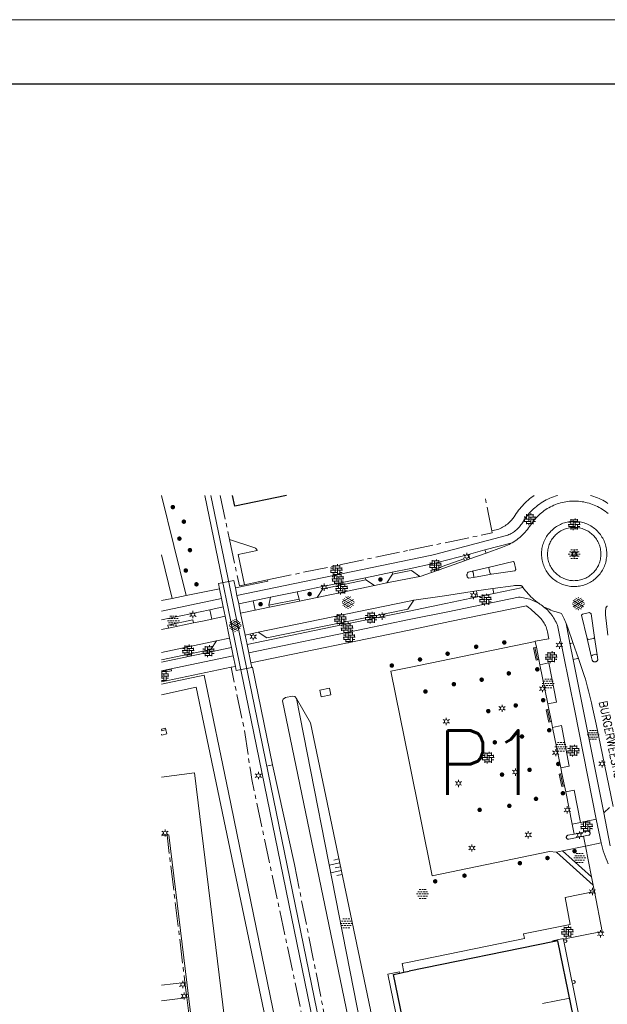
# Model space of a CAD drawing. Header units: metres. Extents: x 118578 to 118717, y 483740 to 483824.
# Tile 15 of 17: x 118656 to 118675, y 483794 to 483824. Entities that reach past the tile are written whole.
import ezdxf
from ezdxf.enums import TextEntityAlignment as Align

# ---------------------------------------------------------------- set-up
doc = ezdxf.new("R2010")
doc.units = ezdxf.units.M
doc.header["$MEASUREMENT"] = 0
doc.linetypes.add('DGN Style 3', pattern=[1.453955, 1.038539, -0.415416])
doc.linetypes.add('hek', pattern=[1.14, 0.75, -0.13, 0.13, -0.13])
for name, color, linetype, lineweight in [('Barrier', 7, 'Continuous', 0), ('Kader', 7, 'Continuous', 0), ('Klemmfix', 7, 'Continuous', 0), ('Level 16', 7, 'Continuous', 0), ('Level 17', 7, 'Continuous', 0), ('Level 19', 7, 'Continuous', 0), ('Level 2', 7, 'Continuous', 0), ('Level 22', 7, 'Continuous', 0), ('Level 23', 7, 'Continuous', 0), ('Level 24', 7, 'Continuous', 0), ('Level 25', 7, 'Continuous', 0), ('Level 31', 7, 'Continuous', 0), ('Level 33', 7, 'Continuous', 0), ('Level 39', 7, 'Continuous', 0), ('Level 40', 7, 'Continuous', 0), ('Level 5', 7, 'Continuous', 0), ('Level 50', 7, 'Continuous', 0), ('Level 63', 7, 'Continuous', 0), ('Level 8', 7, 'Continuous', 0), ('Oml_ voetganger', 7, 'Continuous', 0), ('Omleiding OV', 7, 'Continuous', 0)]:
    doc.layers.add(name, color=color, linetype=linetype, lineweight=lineweight)
doc.styles.add('Style-STANDARD', font='STANDARD.shx')

# ---------------------------------------------------------------- blocks, each defined once
blk = doc.blocks.new('A2')
at = {"layer": 'Kader', "color": 7, "linetype": 'Continuous', "lineweight": 0, "flags": 128}
blk.add_lwpolyline([(-0.297, -0.21), (0.297, -0.21), (0.297, 0.21), (-0.297, 0.21), (-0.297, -0.21)], close=True, dxfattribs=at)
at = {"layer": 'Kader', "color": 7, "linetype": 'Continuous', "lineweight": 30, "flags": 128}
blk.add_lwpolyline([(-0.287, -0.2), (0.287, -0.2), (0.287, 0.2), (-0.287, 0.2), (-0.287, -0.2)], close=True, dxfattribs=at)
blk = doc.blocks.new('OVERH_1')
at = {"layer": 'Barrier', "color": 7, "linetype": 'Continuous', "lineweight": 0}
for p, q in [((-1.5, 0), (0, 0)), ((-1.4, 0.54), (-0.81, 0.54)), ((-1.35, 0.54), (-1.35, 0.65)), ((-1.35, -0.65), (-1.35, 0)), ((-0.81, 0), (-0.81, 1.26)), ((-0.81, 1.08), (0.82, 1.08)), ((-0.27, -0.54), (-0.27, 1.08)), ((-0.27, 0.54), (1.35, 0.54)), ((0.27, 1.08), (0.27, 1.47)), ((0.27, -1.08), (0.27, 0.54)), ((0.27, 0), (1.5, 0)), ((0.82, 0.54), (0.82, 1.26)), ((0.82, -1.26), (0.82, 0)), ((1.35, 0), (1.35, 0.65)), ((-1.35, -0.54), (0.27, -0.54)), ((-0.81, -1.26), (-0.81, -0.54)), ((-0.81, -1.08), (0.82, -1.08)), ((-0.26, -1.48), (-0.26, -1.08)), ((0.82, -0.54), (1.4, -0.54)), ((1.35, -0.65), (1.35, -0.54))]:
    blk.add_line(p, q, dxfattribs=at)
blk = doc.blocks.new('ONVERH_1')
at = {"layer": 'Barrier', "color": 7, "linetype": 'Continuous', "lineweight": 0}
for p, q in [((-1.18, 0.54), (-0.75, 0.54)), ((-0.86, 1.08), (-0.42, 1.08)), ((-0.54, 0.54), (-0.1, 0.54)), ((-0.21, 1.08), (0.22, 1.08)), ((0.12, 0.54), (0.55, 0.54)), ((0.44, 1.08), (0.87, 1.08)), ((0.77, 0.54), (1.2, 0.54)), ((-1.5, -0.01), (-1.07, -0.01)), ((-1.18, -0.54), (-0.75, -0.54)), ((-1.18, -0.54), (-0.75, -0.54)), ((-0.86, -0.01), (-0.42, -0.01)), ((-0.86, -1.09), (-0.42, -1.09)), ((-0.54, -0.54), (-0.1, -0.54)), ((-0.21, -0.01), (0.22, -0.01)), ((-0.21, -1.09), (0.22, -1.09)), ((0.12, -0.54), (0.55, -0.54)), ((0.44, -0.01), (0.87, -0.01)), ((0.44, -1.09), (0.87, -1.09)), ((0.77, -0.54), (1.2, -0.54)), ((1.09, -0.01), (1.5, -0.01))]:
    blk.add_line(p, q, dxfattribs=at)
blk = doc.blocks.new('GVERH_1')
at = {"layer": 'Barrier', "color": 7, "linetype": 'Continuous', "lineweight": 0}
for p, q in [((-1.5, 0.1), (0.66, 1.35)), ((-1.3, 0.75), (1.3, -0.75)), ((-1.3, -0.75), (0, 0)), ((-0.66, 1.35), (1.5, 0.1)), ((0, 0), (1.3, 0.75)), ((-1.5, -0.1), (0.66, -1.34)), ((-0.66, -1.34), (1.5, -0.1))]:
    blk.add_line(p, q, dxfattribs=at)
for centre in [(-0.84, 0.97), (-0.84, 0), (0, 1.45), (0, 0.48), (0.83, 0), (0.84, 0.97), (-0.84, -0.97), (0, -0.48), (0, -1.49), (0.83, -0.97)]:
    blk.add_circle(centre, 0.035, dxfattribs=at)
blk = doc.blocks.new('LANTPL_1')
at = {"layer": 'Level 50', "color": 7, "linetype": 'Continuous', "lineweight": 13}
for p, q in [((-0.38, 0.22), (-0.78, 0.45)), ((0, 0.45), (0, 0.9)), ((0.78, 0.45), (0.39, 0.22)), ((-0.38, -0.22), (-0.78, -0.46)), ((0, -0.9), (0, -0.46)), ((0.78, -0.46), (0.39, -0.22))]:
    blk.add_line(p, q, dxfattribs=at)
blk.add_circle((0, 0), 0.45, dxfattribs=at)
blk = doc.blocks.new('BOOM_1')
at = {"layer": 'Oml_ voetganger', "linetype": 'Continuous', "lineweight": 0}
h = blk.add_hatch(color=7, dxfattribs=at)
edge = h.paths.add_edge_path()
edge.add_arc((0, 0), 0.56, 0, 360)
blk = doc.blocks.new('BOOM')
at = {"layer": 'Oml_ voetganger', "linetype": 'Continuous', "lineweight": 0}
h = blk.add_hatch(color=7, dxfattribs=at)
edge = h.paths.add_edge_path()
edge.add_arc((0, 0), 0.56, 0, 360)
blk = doc.blocks.new('TALUD_12')
at = {"layer": 'Klemmfix', "color": 7, "linetype": 'Continuous', "lineweight": 0}
for p, q in [((-0.357, 0.001), (-0.356, -1.424)), ((0, 0), (0.001, -0.712)), ((-0.714, -0.002), (-0.713, -0.71)), ((0.354, 0), (0.355, -1.425)), ((0.711, -0.001), (0.711, -0.714))]:
    blk.add_line(p, q, dxfattribs=at)

msp = doc.modelspace()

# ---------------------------------------------------------------- linework, layer by layer
at = {"layer": 'Barrier', "color": 7, "linetype": 'Continuous', "lineweight": 0}
for p, q in [((118660.801, 483804.146), (118660.944, 483804.146)), ((118660.809, 483803.943), (118660.809, 483804.146)), ((118660.877, 483804.146), (118660.877, 483804.195)), ((118660.944, 483804.079), (118660.944, 483804.169)), ((118660.801, 483804.011), (118660.843, 483804.011)), ((118660.801, 483803.943), (118660.877, 483803.943)), ((118660.801, 483803.876), (118660.944, 483803.876)), ((118660.809, 483804.079), (118661.012, 483804.079)), ((118660.809, 483803.826), (118660.809, 483803.876)), ((118660.877, 483803.876), (118660.877, 483804.079)), ((118660.877, 483804.011), (118661.03, 483804.011)), ((118660.944, 483803.853), (118660.944, 483804.011)), ((118660.944, 483803.943), (118661.018, 483803.943)), ((118661.012, 483804.011), (118661.012, 483804.092)), ((118661.012, 483803.93), (118661.012, 483803.943))]:
    msp.add_line(p, q, dxfattribs=at)
at = {"layer": 'Kader', "color": 7, "linetype": 'Continuous', "lineweight": 30}
for p, q in [((118672.924, 483795.778), (118668.469, 483794.866)), ((118668.186, 483794.808), (118668.306, 483794.832)), ((118668.306, 483794.832), (118668.469, 483794.866))]:
    msp.add_line(p, q, dxfattribs=at)
at = {"layer": 'Kader', "color": 7, "linetype": 'Continuous', "lineweight": 30, "flags": 128}
for points in [[(118664.674, 483809.609), (118663.075, 483809.276), (118663.004, 483809.609)], [(118678.006, 483792.683), (118678.258, 483791.453), (118675.122, 483790.808), (118674.865, 483792.08), (118673.882, 483791.879), (118673.079, 483795.81), (118672.924, 483795.778)], [(118668.469, 483792.413), (118667.988, 483794.767), (118668.186, 483794.808)]]:
    msp.add_lwpolyline(points, dxfattribs=at)
at = {"layer": 'Level 16', "color": 7, "linetype": 'Continuous', "lineweight": 0, "flags": 128}
for points in [[(118660.801, 483803.428), (118661.879, 483803.668), (118666.165, 483783.117), (118667.808, 483774.787)], [(118668.469, 483784.281), (118668.093, 483786.241), (118667.957, 483786.834), (118667.898, 483787.092), (118664.549, 483803.245), (118664.571, 483803.297), (118664.639, 483803.341), (118664.864, 483803.383), (118664.931, 483803.375), (118664.982, 483803.319)], [(118664.982, 483803.319), (118667.852, 483788.686), (118667.864, 483788.666)], [(118664.056, 483774.429), (118665.053, 483774.539), (118661.827, 483801.013), (118660.801, 483800.872)]]:
    msp.add_lwpolyline(points, dxfattribs=at)
at = {"layer": 'Level 17', "color": 7, "linetype": 'Continuous', "lineweight": 0}
for p, q in [((118671.66, 483808.141), (118670.819, 483807.916)), ((118670.819, 483807.916), (118670.305, 483807.779)), ((118670.355, 483807.64), (118670.305, 483807.779)), ((118670.854, 483807.819), (118670.355, 483807.64)), ((118670.854, 483807.819), (118670.819, 483807.916)), ((118663.14, 483806.509), (118668.469, 483807.606)), ((118670.355, 483807.64), (118670.185, 483807.578)), ((118667.947, 483807.229), (118667.115, 483807.058)), ((118667.78, 483806.893), (118667.96, 483807.162)), ((118668.469, 483807.336), (118667.947, 483807.229)), ((118667.96, 483807.162), (118667.947, 483807.229)), ((118667.96, 483807.162), (118668.469, 483807.265)), ((118670.959, 483807.385), (118670.426, 483807.257)), ((118670.461, 483807.065), (118671.023, 483807.163)), ((118667.115, 483807.058), (118665.787, 483806.785)), ((118667.129, 483806.991), (118665.801, 483806.716)), ((118667.115, 483807.058), (118667.129, 483806.991)), ((118667.397, 483806.814), (118667.78, 483806.893)), ((118667.78, 483806.893), (118668.469, 483807.031)), ((118668.469, 483807.031), (118668.807, 483807.099)), ((118662.598, 483806.717), (118661.566, 483806.506)), ((118662.661, 483806.409), (118662.598, 483806.717)), ((118663.14, 483806.509), (118663.092, 483806.741)), ((118665.002, 483806.623), (118664.175, 483806.452)), ((118665.787, 483806.785), (118665.002, 483806.623)), ((118665.002, 483806.623), (118665.064, 483806.394)), ((118665.627, 483806.448), (118667.397, 483806.814)), ((118665.801, 483806.716), (118665.627, 483806.448)), ((118665.801, 483806.716), (118665.787, 483806.785)), ((118671.064, 483806.718), (118670.553, 483806.647)), ((118670.553, 483806.647), (118670.591, 483806.462)), ((118671.095, 483806.566), (118670.591, 483806.462)), ((118671.064, 483806.718), (118671.095, 483806.566)), ((118671.994, 483806.751), (118671.095, 483806.566)), ((118661.566, 483806.506), (118661.13, 483806.417)), ((118662.714, 483806.15), (118662.661, 483806.409)), ((118663.193, 483806.25), (118663.14, 483806.509)), ((118663.645, 483806.343), (118663.193, 483806.25)), ((118663.253, 483805.959), (118663.193, 483806.25)), ((118664.175, 483806.452), (118663.645, 483806.343)), ((118663.645, 483806.343), (118663.705, 483806.052)), ((118668.469, 483806.328), (118663.8, 483805.366)), ((118664.13, 483806.202), (118664.175, 483806.452)), ((118665.064, 483806.394), (118664.13, 483806.202)), ((118664.142, 483806.142), (118665.076, 483806.334)), ((118665.076, 483806.334), (118665.064, 483806.394)), ((118665.076, 483806.334), (118665.627, 483806.448)), ((118668.469, 483806.143), (118668.615, 483806.358)), ((118668.615, 483806.358), (118668.469, 483806.328)), ((118660.801, 483805.752), (118662.298, 483806.063)), ((118662.298, 483806.063), (118662.714, 483806.15)), ((118662.359, 483805.774), (118662.298, 483806.063)), ((118662.714, 483806.15), (118662.773, 483805.861)), ((118663.253, 483805.959), (118663.705, 483806.052)), ((118663.391, 483805.281), (118663.253, 483805.959)), ((118663.705, 483806.052), (118664.142, 483806.142)), ((118664.13, 483806.202), (118664.142, 483806.142)), ((118661.792, 483805.655), (118661.023, 483805.495)), ((118662.773, 483805.861), (118662.359, 483805.774)), ((118662.912, 483805.181), (118662.773, 483805.861)), ((118673.335, 483805.637), (118673.452, 483805.031)), ((118663.8, 483805.366), (118663.391, 483805.281)), ((118668.469, 483805.435), (118663.567, 483804.424)), ((118660.801, 483804.744), (118662.502, 483805.1)), ((118662.502, 483805.1), (118662.912, 483805.181)), ((118662.972, 483804.891), (118662.912, 483805.181)), ((118663.451, 483804.99), (118663.391, 483805.281)), ((118672.374, 483805.084), (118672.41, 483804.906)), ((118673.452, 483805.031), (118673.549, 483804.524)), ((118673.719, 483804.553), (118673.542, 483805.053)), ((118673.979, 483805.171), (118674.112, 483804.629)), ((118674.292, 483804.669), (118674.215, 483805.2)), ((118663.025, 483804.632), (118662.972, 483804.891)), ((118663.504, 483804.731), (118663.451, 483804.99)), ((118663.567, 483804.424), (118663.504, 483804.731)), ((118663.025, 483804.632), (118660.801, 483804.173)), ((118663.091, 483804.308), (118663.025, 483804.632)), ((118663.597, 483804.278), (118663.567, 483804.424)), ((118672.488, 483804.519), (118672.521, 483804.36)), ((118673.549, 483804.524), (118674.495, 483799.773)), ((118662.958, 483804.281), (118660.801, 483803.834)), ((118663.091, 483804.308), (118662.958, 483804.281)), ((118672.521, 483804.36), (118672.767, 483803.144)), ((118672.767, 483803.144), (118672.799, 483802.985)), ((118672.878, 483802.598), (118672.913, 483802.421)), ((118672.913, 483802.421), (118673.169, 483801.162)), ((118664.24, 483801.257), (118664.059, 483801.223)), ((118664.92, 483798.168), (118664.24, 483801.257)), ((118673.169, 483801.162), (118673.203, 483800.991)), ((118673.282, 483800.604), (118673.319, 483800.423)), ((118673.319, 483800.423), (118673.521, 483799.423)), ((118674.495, 483799.773), (118674.676, 483799.941)), ((118673.777, 483799.474), (118674.267, 483799.571)), ((118674.413, 483798.839), (118674.267, 483799.571)), ((118674.699, 483798.749), (118674.495, 483799.773)), ((118673.521, 483799.423), (118673.777, 483799.474)), ((118673.521, 483799.423), (118673.583, 483799.114)), ((118673.928, 483798.742), (118673.868, 483799.044)), ((118674.413, 483798.839), (118673.928, 483798.742))]:
    msp.add_line(p, q, dxfattribs=at)
at = {"layer": 'Level 17', "color": 7, "linetype": 'Continuous', "lineweight": 0, "flags": 128}
for points in [[(118661.566, 483806.506), (118660.801, 483809.601)], [(118668.469, 483807.606), (118669.177, 483807.752), (118669.298, 483807.784), (118671.446, 483808.355), (118671.485, 483808.366), (118671.523, 483808.379), (118671.561, 483808.394), (118671.598, 483808.41), (118671.634, 483808.428), (118671.669, 483808.448), (118671.703, 483808.469), (118671.736, 483808.493), (118671.768, 483808.517), (118671.799, 483808.543), (118671.829, 483808.57), (118671.857, 483808.599), (118671.884, 483808.629), (118671.91, 483808.66), (118671.934, 483808.692), (118671.957, 483808.725), (118671.978, 483808.76), (118672.009, 483808.812), (118672.043, 483808.863), (118672.077, 483808.913), (118672.114, 483808.961), (118672.152, 483809.009), (118672.191, 483809.055), (118672.232, 483809.1), (118672.275, 483809.144), (118672.319, 483809.186), (118672.364, 483809.226), (118672.411, 483809.265), (118672.459, 483809.303), (118672.507, 483809.339), (118672.558, 483809.373), (118672.609, 483809.406), (118672.661, 483809.437), (118672.715, 483809.467), (118672.769, 483809.494), (118672.824, 483809.52), (118672.88, 483809.544), (118672.937, 483809.566), (118672.994, 483809.586), (118673.052, 483809.604), (118673.069, 483809.609)], [(118672.343, 483809.609), (118672.299, 483809.578), (118672.25, 483809.54), (118672.201, 483809.502), (118672.154, 483809.461), (118672.108, 483809.42), (118672.063, 483809.377), (118672.02, 483809.333), (118671.978, 483809.288), (118671.937, 483809.241), (118671.897, 483809.194), (118671.859, 483809.145), (118671.822, 483809.095), (118671.787, 483809.044), (118671.753, 483808.992), (118671.721, 483808.939), (118671.639, 483808.842), (118671.61, 483808.809), (118671.579, 483808.778), (118671.546, 483808.748), (118671.512, 483808.72), (118671.477, 483808.693), (118671.441, 483808.668), (118671.404, 483808.644), (118671.366, 483808.622), (118671.327, 483808.601), (118671.287, 483808.583), (118671.246, 483808.566), (118671.204, 483808.551), (118671.162, 483808.538), (118671.119, 483808.527), (118671.076, 483808.517), (118671.033, 483808.51)], [(118674.092, 483809.609), (118674.131, 483809.597), (118674.189, 483809.578), (118674.246, 483809.557), (118674.303, 483809.535), (118674.358, 483809.51), (118674.413, 483809.484), (118674.467, 483809.456), (118674.52, 483809.426), (118674.572, 483809.394), (118674.623, 483809.361)], [(118674.639, 483809.042), (118674.588, 483809.077), (118674.539, 483809.114), (118674.493, 483809.146), (118674.447, 483809.177), (118674.399, 483809.207), (118674.351, 483809.234), (118674.301, 483809.26), (118674.251, 483809.284), (118674.2, 483809.307), (118674.148, 483809.327), (118674.095, 483809.346), (118674.042, 483809.363), (118673.988, 483809.378), (118673.934, 483809.391), (118673.879, 483809.403), (118673.824, 483809.412), (118673.769, 483809.42), (118673.713, 483809.425), (118673.657, 483809.429), (118673.601, 483809.431), (118673.545, 483809.43), (118673.49, 483809.428), (118673.434, 483809.424), (118673.379, 483809.417), (118673.323, 483809.409), (118673.268, 483809.399), (118673.213, 483809.387), (118673.159, 483809.374), (118673.106, 483809.358), (118673.053, 483809.341), (118673, 483809.321), (118672.949, 483809.3), (118672.898, 483809.277), (118672.848, 483809.252), (118672.798, 483809.226), (118672.75, 483809.197), (118672.703, 483809.167), (118672.657, 483809.136), (118672.612, 483809.103), (118672.568, 483809.068), (118672.525, 483809.032), (118672.484, 483808.995), (118672.444, 483808.955), (118672.405, 483808.915), (118672.368, 483808.873), (118672.332, 483808.83), (118672.298, 483808.786), (118672.266, 483808.741), (118672.235, 483808.694), (118672.203, 483808.646), (118672.169, 483808.599), (118672.134, 483808.554), (118672.098, 483808.509), (118672.06, 483808.466), (118672.02, 483808.424), (118671.98, 483808.384), (118671.937, 483808.344), (118671.894, 483808.307), (118671.849, 483808.27), (118671.804, 483808.235), (118671.757, 483808.202), (118671.709, 483808.171), (118671.66, 483808.141)], [(118673.595, 483806.783), (118673.563, 483806.783), (118673.519, 483806.785), (118673.475, 483806.788), (118673.431, 483806.794), (118673.387, 483806.801), (118673.343, 483806.811), (118673.3, 483806.822), (118673.258, 483806.836), (118673.216, 483806.851), (118673.175, 483806.868), (118673.135, 483806.887), (118673.095, 483806.907), (118673.057, 483806.929), (118673.019, 483806.953), (118672.983, 483806.979), (118672.947, 483807.006), (118672.913, 483807.035), (118672.881, 483807.065), (118672.849, 483807.096), (118672.819, 483807.129), (118672.791, 483807.163), (118672.764, 483807.199), (118672.738, 483807.235), (118672.715, 483807.273), (118672.693, 483807.311), (118672.672, 483807.351), (118672.654, 483807.391), (118672.637, 483807.433), (118672.622, 483807.475), (118672.609, 483807.517), (118672.598, 483807.56), (118672.588, 483807.604), (118672.581, 483807.647), (118672.576, 483807.692), (118672.572, 483807.736), (118672.571, 483807.781), (118672.571, 483807.825), (118672.573, 483807.869), (118672.578, 483807.914), (118672.584, 483807.958), (118672.592, 483808.001), (118672.603, 483808.045), (118672.615, 483808.087), (118672.629, 483808.13), (118672.644, 483808.171), (118672.662, 483808.212), (118672.681, 483808.252), (118672.702, 483808.291), (118672.725, 483808.33), (118672.749, 483808.367), (118672.776, 483808.403), (118672.803, 483808.438), (118672.833, 483808.471), (118672.863, 483808.503), (118672.895, 483808.535), (118672.928, 483808.564), (118672.963, 483808.592), (118672.999, 483808.618), (118673.036, 483808.643), (118673.074, 483808.666), (118673.113, 483808.688), (118673.153, 483808.707), (118673.193, 483808.725), (118673.235, 483808.742), (118673.277, 483808.756), (118673.319, 483808.768), (118673.363, 483808.779), (118673.406, 483808.788), (118673.45, 483808.794), (118673.495, 483808.799), (118673.539, 483808.802), (118673.584, 483808.803), (118673.629, 483808.802), (118673.673, 483808.799), (118673.718, 483808.793), (118673.762, 483808.786), (118673.806, 483808.777), (118673.849, 483808.766), (118673.892, 483808.753), (118673.935, 483808.739), (118673.976, 483808.722), (118674.017, 483808.704), (118674.057, 483808.683), (118674.096, 483808.661), (118674.134, 483808.638), (118674.171, 483808.612), (118674.207, 483808.585), (118674.241, 483808.557), (118674.274, 483808.527), (118674.306, 483808.495), (118674.337, 483808.462), (118674.366, 483808.428), (118674.393, 483808.393), (118674.419, 483808.356), (118674.443, 483808.318), (118674.465, 483808.28), (118674.486, 483808.24), (118674.505, 483808.199), (118674.522, 483808.158), (118674.537, 483808.116), (118674.551, 483808.073), (118674.562, 483808.03), (118674.572, 483807.986), (118674.579, 483807.942), (118674.585, 483807.897), (118674.589, 483807.853), (118674.591, 483807.808), (118674.59, 483807.763), (118674.588, 483807.718), (118674.583, 483807.674), (118674.577, 483807.629), (118674.569, 483807.585), (118674.559, 483807.542), (118674.547, 483807.499), (118674.533, 483807.456), (118674.517, 483807.414), (118674.499, 483807.373), (118674.48, 483807.333), (118674.458, 483807.293), (118674.435, 483807.255), (118674.411, 483807.217), (118674.384, 483807.181), (118674.356, 483807.146), (118674.327, 483807.112), (118674.296, 483807.08), (118674.264, 483807.049), (118674.23, 483807.019), (118674.195, 483806.991), (118674.159, 483806.965), (118674.122, 483806.94), (118674.083, 483806.917), (118674.044, 483806.895), (118674.004, 483806.876), (118673.963, 483806.858), (118673.921, 483806.842), (118673.878, 483806.828), (118673.835, 483806.815), (118673.791, 483806.805), (118673.747, 483806.797), (118673.703, 483806.79), (118673.659, 483806.786), (118673.595, 483806.783)], [(118673.572, 483806.965), (118673.532, 483806.967), (118673.491, 483806.97), (118673.451, 483806.975), (118673.411, 483806.983), (118673.372, 483806.992), (118673.333, 483807.004), (118673.294, 483807.017), (118673.257, 483807.032), (118673.22, 483807.049), (118673.184, 483807.067), (118673.149, 483807.088), (118673.115, 483807.11), (118673.082, 483807.134), (118673.05, 483807.159), (118673.02, 483807.186), (118672.991, 483807.215), (118672.963, 483807.244), (118672.937, 483807.275), (118672.912, 483807.308), (118672.889, 483807.341), (118672.868, 483807.376), (118672.849, 483807.411), (118672.831, 483807.448), (118672.815, 483807.485), (118672.801, 483807.523), (118672.789, 483807.562), (118672.778, 483807.601), (118672.77, 483807.641), (118672.764, 483807.681), (118672.759, 483807.721), (118672.757, 483807.762), (118672.756, 483807.803), (118672.758, 483807.843), (118672.761, 483807.884), (118672.767, 483807.924), (118672.775, 483807.964), (118672.784, 483808.003), (118672.795, 483808.042), (118672.809, 483808.081), (118672.824, 483808.118), (118672.841, 483808.155), (118672.86, 483808.191), (118672.88, 483808.226), (118672.903, 483808.26), (118672.926, 483808.293), (118672.952, 483808.325), (118672.979, 483808.355), (118673.007, 483808.384), (118673.037, 483808.411), (118673.068, 483808.437), (118673.101, 483808.462), (118673.134, 483808.485), (118673.169, 483808.506), (118673.205, 483808.525), (118673.241, 483808.543), (118673.278, 483808.559), (118673.316, 483808.573), (118673.355, 483808.585), (118673.393, 483808.595), (118673.433, 483808.603), (118673.473, 483808.609), (118673.512, 483808.614), (118673.553, 483808.616), (118673.593, 483808.617), (118673.633, 483808.615), (118673.673, 483808.612), (118673.713, 483808.606), (118673.752, 483808.599), (118673.791, 483808.59), (118673.83, 483808.579), (118673.868, 483808.566), (118673.906, 483808.551), (118673.942, 483808.534), (118673.978, 483808.516), (118674.013, 483808.496), (118674.047, 483808.474), (118674.079, 483808.45), (118674.111, 483808.425), (118674.141, 483808.399), (118674.17, 483808.371), (118674.197, 483808.342), (118674.223, 483808.311), (118674.248, 483808.279), (118674.271, 483808.246), (118674.293, 483808.212), (118674.312, 483808.177), (118674.33, 483808.141), (118674.346, 483808.104), (118674.361, 483808.067), (118674.373, 483808.029), (118674.384, 483807.99), (118674.392, 483807.951), (118674.399, 483807.911), (118674.404, 483807.871), (118674.407, 483807.831), (118674.408, 483807.791), (118674.407, 483807.751), (118674.404, 483807.71), (118674.399, 483807.671), (118674.392, 483807.631), (118674.384, 483807.592), (118674.373, 483807.553), (118674.361, 483807.515), (118674.346, 483807.477), (118674.33, 483807.44), (118674.312, 483807.404), (118674.292, 483807.369), (118674.271, 483807.335), (118674.248, 483807.302), (118674.223, 483807.27), (118674.197, 483807.24), (118674.17, 483807.211), (118674.141, 483807.183), (118674.111, 483807.156), (118674.079, 483807.131), (118674.046, 483807.108), (118674.013, 483807.086), (118673.978, 483807.066), (118673.942, 483807.047), (118673.905, 483807.031), (118673.852, 483807.01), (118673.813, 483806.998), (118673.774, 483806.988), (118673.734, 483806.979), (118673.694, 483806.973), (118673.653, 483806.968), (118673.613, 483806.966), (118673.572, 483806.965)], [(118671.66, 483808.141), (118671.613, 483808.114), (118671.565, 483808.088), (118671.516, 483808.065), (118671.467, 483808.042), (118671.417, 483808.022), (118671.366, 483808.003), (118670.854, 483807.819)], [(118668.469, 483807.336), (118669.228, 483807.492), (118669.351, 483807.525), (118670.305, 483807.779)], [(118661.13, 483806.417), (118660.801, 483807.766)], [(118670.185, 483807.578), (118670.165, 483807.638), (118669.14, 483807.278), (118669.161, 483807.219)], [(118670.185, 483807.578), (118669.397, 483807.302), (118669.161, 483807.219)], [(118671.023, 483807.163), (118671.742, 483807.268), (118671.777, 483807.312), (118671.722, 483807.537), (118671.688, 483807.555), (118670.959, 483807.385)], [(118668.469, 483807.265), (118668.542, 483807.279), (118668.807, 483807.099)], [(118668.807, 483807.099), (118668.842, 483807.107), (118669.161, 483807.219)], [(118670.426, 483807.257), (118670.298, 483807.224), (118670.289, 483807.215), (118670.281, 483807.205), (118670.274, 483807.193), (118670.268, 483807.182), (118670.264, 483807.169), (118670.261, 483807.156), (118670.26, 483807.143), (118670.261, 483807.13), (118670.263, 483807.115), (118670.267, 483807.101), (118670.273, 483807.088), (118670.281, 483807.076), (118670.291, 483807.064), (118670.301, 483807.054), (118670.313, 483807.046), (118670.461, 483807.065)], [(118670.461, 483807.065), (118670.479, 483807.083), (118670.457, 483807.231), (118670.426, 483807.257)], [(118671.023, 483807.163), (118670.978, 483807.187), (118670.943, 483807.343), (118670.959, 483807.385)], [(118663.092, 483806.741), (118663.046, 483806.969), (118662.566, 483806.874), (118662.598, 483806.717)], [(118664.089, 483806.99), (118664.1, 483806.95), (118663.092, 483806.741)], [(118667.129, 483806.991), (118667.133, 483806.992), (118667.397, 483806.814)], [(118668.615, 483806.358), (118669.563, 483806.499), (118670.553, 483806.647)], [(118671.994, 483806.751), (118671.991, 483806.763), (118671.986, 483806.773), (118671.98, 483806.783), (118671.972, 483806.792), (118671.963, 483806.799), (118671.952, 483806.805), (118671.941, 483806.809), (118671.93, 483806.812), (118671.891, 483806.816), (118671.851, 483806.818), (118671.812, 483806.819), (118671.773, 483806.817), (118671.733, 483806.814), (118671.695, 483806.809), (118671.064, 483806.718)], [(118672.481, 483806.266), (118672.431, 483806.304), (118672.382, 483806.343), (118672.335, 483806.384), (118672.288, 483806.425), (118672.242, 483806.469), (118672.198, 483806.513), (118672.155, 483806.558), (118672.113, 483806.605), (118672.072, 483806.653), (118672.032, 483806.701), (118671.994, 483806.751)], [(118661.13, 483806.417), (118660.801, 483806.35)], [(118662.661, 483806.409), (118660.801, 483806.022)], [(118668.469, 483806.025), (118669.612, 483806.261), (118670.591, 483806.462)], [(118672.481, 483806.266), (118672.437, 483806.29), (118672.392, 483806.313), (118672.346, 483806.335), (118672.3, 483806.355), (118672.253, 483806.373), (118672.205, 483806.389), (118672.156, 483806.404), (118672.107, 483806.417), (118672.058, 483806.428), (118672.008, 483806.437), (118671.958, 483806.444), (118671.908, 483806.45), (118671.857, 483806.454), (118669.665, 483806.003), (118668.469, 483805.758)], [(118672.481, 483806.266), (118672.485, 483806.263), (118672.523, 483806.239), (118672.562, 483806.214), (118672.599, 483806.187), (118672.635, 483806.159)], [(118663.451, 483804.99), (118666.087, 483805.534), (118668.469, 483806.025)], [(118663.8, 483805.366), (118664.066, 483805.19), (118665.837, 483805.555), (118668.431, 483806.087), (118668.469, 483806.143)], [(118668.469, 483805.435), (118669.729, 483805.695), (118672.107, 483806.185), (118672.168, 483806.139), (118672.227, 483806.091), (118672.285, 483806.043), (118672.342, 483805.993), (118672.397, 483805.941), (118672.452, 483805.889), (118672.506, 483805.835), (118672.558, 483805.78), (118672.584, 483805.748), (118672.609, 483805.715), (118672.632, 483805.681), (118672.654, 483805.645), (118672.674, 483805.609), (118672.693, 483805.572), (118672.709, 483805.534), (118672.725, 483805.496), (118672.738, 483805.457), (118672.749, 483805.417), (118672.759, 483805.377), (118672.795, 483805.164), (118672.373, 483805.089), (118672.374, 483805.084)], [(118672.635, 483806.159), (118672.675, 483806.127), (118672.714, 483806.092), (118672.751, 483806.057), (118672.787, 483806.019), (118672.822, 483805.981), (118672.855, 483805.941), (118672.887, 483805.9), (118672.917, 483805.858), (118672.945, 483805.815), (118672.972, 483805.77), (118672.997, 483805.725), (118673.021, 483805.679), (118673.043, 483805.632), (118673.062, 483805.584), (118673.08, 483805.535), (118673.597, 483802.937), (118674.267, 483799.571)], [(118672.635, 483806.159), (118672.803, 483806.08), (118672.857, 483806.056), (118672.912, 483806.035), (118672.967, 483806.015), (118673.023, 483805.996), (118673.184, 483805.949), (118673.248, 483805.829), (118673.272, 483805.782), (118673.294, 483805.734), (118673.315, 483805.686), (118673.335, 483805.637)], [(118674.215, 483805.2), (118674.103, 483805.939), (118674.057, 483805.974), (118673.844, 483805.93), (118673.811, 483805.893), (118673.979, 483805.171)], [(118674.623, 483805.281), (118674.553, 483805.904), (118674.551, 483805.94), (118674.55, 483805.976), (118674.551, 483806.012), (118674.554, 483806.048), (118674.558, 483806.084), (118674.564, 483806.119), (118674.567, 483806.13), (118674.571, 483806.141), (118674.578, 483806.15), (118674.585, 483806.159), (118674.594, 483806.166), (118674.604, 483806.171), (118674.614, 483806.176)], [(118661.023, 483805.495), (118661.003, 483805.59), (118661.769, 483805.75), (118661.792, 483805.655)], [(118662.359, 483805.774), (118662.072, 483805.714), (118661.792, 483805.655)], [(118668.469, 483805.758), (118667.091, 483805.475), (118663.504, 483804.731)], [(118673.542, 483805.053), (118673.383, 483805.5), (118673.355, 483805.584), (118673.335, 483805.637)], [(118661.023, 483805.495), (118660.958, 483805.481), (118660.801, 483805.449)], [(118662.502, 483805.1), (118662.329, 483804.83), (118660.801, 483804.514)], [(118673.542, 483805.053), (118673.541, 483805.047), (118673.538, 483805.042), (118673.534, 483805.038), (118673.529, 483805.035), (118673.477, 483805.019), (118673.471, 483805.019), (118673.465, 483805.019), (118673.46, 483805.022), (118673.455, 483805.026), (118673.452, 483805.031)], [(118674.215, 483805.2), (118674.187, 483805.176), (118674.014, 483805.142), (118673.979, 483805.171)], [(118660.801, 483804.443), (118662.972, 483804.891)], [(118672.521, 483804.36), (118672.794, 483804.416), (118673.038, 483803.199), (118672.767, 483803.144)], [(118673.719, 483804.553), (118673.712, 483804.556), (118673.705, 483804.558), (118673.698, 483804.558), (118673.691, 483804.556), (118673.689, 483804.554), (118673.549, 483804.524)], [(118674.786, 483799.969), (118674.263, 483802.516), (118674.141, 483803.079), (118674.119, 483803.181), (118674.091, 483803.304), (118674.061, 483803.426), (118674.03, 483803.548), (118673.997, 483803.669), (118673.963, 483803.79), (118673.927, 483803.911), (118673.89, 483804.031), (118673.851, 483804.151), (118673.719, 483804.553)], [(118674.292, 483804.669), (118674.257, 483804.684), (118674.148, 483804.658), (118674.112, 483804.629)], [(118674.112, 483804.629), (118674.138, 483804.503), (118674.144, 483804.491), (118674.151, 483804.481), (118674.16, 483804.471), (118674.17, 483804.463), (118674.181, 483804.457), (118674.193, 483804.452), (118674.205, 483804.448), (118674.218, 483804.447), (118674.23, 483804.447), (118674.242, 483804.449), (118674.254, 483804.452), (118674.265, 483804.457), (118674.275, 483804.463), (118674.285, 483804.471), (118674.293, 483804.479), (118674.3, 483804.489), (118674.306, 483804.5), (118674.31, 483804.511), (118674.292, 483804.669)], [(118663.597, 483804.278), (118663.117, 483804.183), (118663.091, 483804.308)], [(118664.24, 483801.257), (118663.618, 483804.282), (118663.597, 483804.278)], [(118673.169, 483801.162), (118673.431, 483801.215), (118673.184, 483802.477), (118672.913, 483802.421)], [(118673.777, 483799.474), (118673.582, 483800.475), (118673.319, 483800.423)], [(118673.583, 483799.114), (118673.387, 483799.075), (118673.377, 483799.071), (118673.367, 483799.067), (118673.358, 483799.06), (118673.351, 483799.052), (118673.345, 483799.043), (118673.341, 483799.033), (118673.338, 483799.022), (118673.338, 483799.011), (118673.339, 483799.001), (118673.343, 483798.99), (118673.348, 483798.981), (118673.354, 483798.972), (118673.362, 483798.965), (118673.372, 483798.959), (118673.382, 483798.955), (118673.392, 483798.953), (118673.403, 483798.952), (118673.414, 483798.954), (118673.868, 483799.044)], [(118673.868, 483799.044), (118674.022, 483799.075), (118674.033, 483799.078), (118674.043, 483799.083), (118674.051, 483799.089), (118674.059, 483799.097), (118674.065, 483799.105), (118674.07, 483799.115), (118674.073, 483799.126), (118674.074, 483799.137), (118674.073, 483799.148), (118674.07, 483799.159), (118674.065, 483799.168), (118674.059, 483799.177), (118674.051, 483799.185), (118674.042, 483799.191), (118674.032, 483799.196), (118674.022, 483799.199), (118674.011, 483799.2), (118674, 483799.199), (118673.583, 483799.114)], [(118674.413, 483798.839), (118674.434, 483798.756), (118674.457, 483798.673), (118674.482, 483798.591), (118674.509, 483798.51), (118674.537, 483798.429), (118674.567, 483798.349), (118674.599, 483798.27), (118674.633, 483798.192)], [(118668.469, 483795.146), (118672.043, 483795.878), (118672.014, 483796.02), (118673.457, 483796.315), (118673.305, 483797.145), (118674.206, 483797.337)], [(118674.206, 483797.337), (118674.452, 483796.093), (118673.244, 483795.858)], [(118668.306, 483794.832), (118668.251, 483795.102), (118668.469, 483795.146)]]:
    msp.add_lwpolyline(points, dxfattribs=at)
at = {"layer": 'Level 19', "color": 7, "linetype": 'Continuous', "lineweight": 0}
for p, q in [((118668.469, 483804.278), (118672.374, 483805.084)), ((118673.216, 483798.595), (118673.928, 483798.742)), ((118673.928, 483798.742), (118674.117, 483797.785)), ((118673.033, 483798.557), (118673.216, 483798.595)), ((118674.167, 483797.534), (118673.033, 483798.557)), ((118673.216, 483798.595), (118674.117, 483797.785)), ((118674.167, 483797.534), (118674.117, 483797.785)), ((118674.206, 483797.337), (118674.167, 483797.534))]:
    msp.add_line(p, q, dxfattribs=at)
at = {"layer": 'Level 19', "color": 7, "linetype": 'Continuous', "lineweight": 0, "flags": 128}
for points in [[(118662.907, 483808.244), (118663.698, 483807.979), (118663.712, 483807.971), (118663.726, 483807.961), (118663.738, 483807.95), (118663.749, 483807.938), (118663.759, 483807.924), (118663.767, 483807.91), (118663.769, 483807.895), (118663.177, 483807.771), (118663.372, 483806.84)], [(118668.469, 483801.358), (118667.905, 483804.162), (118668.469, 483804.278)], [(118668.109, 483774.849), (118662.877, 483800.405), (118662.129, 483804.034), (118660.801, 483803.757)], [(118664.982, 483803.319), (118665.414, 483802.562), (118667.272, 483793.67), (118668.068, 483788.708), (118667.864, 483788.666)], [(118673.033, 483798.557), (118672.815, 483798.578), (118669.181, 483797.818), (118668.469, 483801.358)], [(118673.267, 483795.748), (118673.332, 483795.761), (118673.339, 483795.767), (118673.345, 483795.773), (118673.349, 483795.781), (118673.352, 483795.789), (118673.353, 483795.798), (118673.352, 483795.807), (118673.349, 483795.815), (118673.345, 483795.823), (118673.339, 483795.83), (118673.332, 483795.836), (118673.324, 483795.84), (118673.315, 483795.842), (118673.251, 483795.829)], [(118673.527, 483794.477), (118673.593, 483794.491), (118673.599, 483794.496), (118673.605, 483794.503), (118673.61, 483794.511), (118673.612, 483794.519), (118673.613, 483794.528), (118673.613, 483794.537), (118673.61, 483794.545), (118673.606, 483794.553), (118673.6, 483794.56), (118673.593, 483794.565), (118673.585, 483794.569), (118673.576, 483794.572), (118673.511, 483794.558)]]:
    msp.add_lwpolyline(points, dxfattribs=at)
at = {"layer": 'Level 2', "color": 7, "linetype": 'Continuous', "lineweight": 13, "flags": 128}
msp.add_lwpolyline([(118665.749, 483803.371), (118665.709, 483803.576), (118666.01, 483803.638), (118666.05, 483803.433), (118665.749, 483803.371)], dxfattribs=at)
at = {"layer": 'Level 22', "color": 7, "linetype": 'Continuous', "lineweight": 0}
for p, q in [((118673.251, 483795.829), (118673.244, 483795.858)), ((118673.267, 483795.748), (118673.251, 483795.829)), ((118673.511, 483794.558), (118673.267, 483795.748)), ((118673.527, 483794.477), (118673.511, 483794.558)), ((118673.772, 483793.284), (118673.527, 483794.477))]:
    msp.add_line(p, q, dxfattribs=at)
at = {"layer": 'Level 22', "color": 7, "linetype": 'Continuous', "lineweight": 0, "flags": 128}
for points in [[(118673.244, 483795.858), (118673.241, 483795.876), (118672.918, 483795.811), (118672.924, 483795.778)], [(118668.186, 483794.808), (118668.177, 483794.848), (118667.813, 483794.773), (118668.469, 483791.556)]]:
    msp.add_lwpolyline(points, dxfattribs=at)
at = {"layer": 'Level 23', "color": 7, "linetype": 'hek', "lineweight": 0}
for p, q in [((118664.089, 483806.99), (118668.469, 483807.907)), ((118663.372, 483806.84), (118664.089, 483806.99))]:
    msp.add_line(p, q, dxfattribs=at)
at = {"layer": 'Level 23', "color": 7, "linetype": 'hek', "lineweight": 0, "flags": 128}
for points in [[(118662.619, 483809.609), (118662.833, 483808.592), (118662.907, 483808.244)], [(118671.033, 483808.51), (118670.932, 483809.024), (118670.811, 483809.609)], [(118668.469, 483807.907), (118669.239, 483808.068), (118671.045, 483808.446), (118671.033, 483808.51)], [(118662.907, 483808.244), (118663.214, 483806.807), (118663.372, 483806.84)], [(118668.469, 483777.003), (118665.997, 483789.298), (118665.162, 483793.453), (118664.191, 483798.023), (118663.6, 483800.806), (118663.555, 483801.099), (118663.345, 483802.473), (118662.958, 483804.281)], [(118664.92, 483798.168), (118665.834, 483793.585), (118666.71, 483789.467), (118666.995, 483788.127), (118667.389, 483786.214), (118668.469, 483780.894)], [(118660.801, 483794.431), (118661.53, 483794.519)], [(118660.801, 483793.952), (118661.588, 483794.048)]]:
    msp.add_lwpolyline(points, dxfattribs=at)
at = {"layer": 'Level 24', "color": 7, "linetype": 'hek', "lineweight": 0}
for p, q in [((118661.53, 483794.519), (118661.588, 483794.048)), ((118661.588, 483794.048), (118662.143, 483789.481))]:
    msp.add_line(p, q, dxfattribs=at)
at = {"layer": 'Level 24', "color": 7, "linetype": 'hek', "lineweight": 0, "flags": 128}
msp.add_lwpolyline([(118660.801, 483799.062), (118660.975, 483799.083), (118661.53, 483794.519)], dxfattribs=at)
at = {"layer": 'Level 25', "color": 7, "linetype": 'Continuous', "lineweight": 0}
msp.add_line((118661.025, 483799.087), (118662.823, 483784.389), dxfattribs=at)
at = {"layer": 'Level 31', "color": 7, "linetype": 'Continuous', "lineweight": 0}
for p, q in [((118672.41, 483804.906), (118672.488, 483804.519)), ((118673.203, 483800.991), (118673.282, 483800.604))]:
    msp.add_line(p, q, dxfattribs=at)
at = {"layer": 'Level 31', "color": 7, "linetype": 'Continuous', "lineweight": 0, "flags": 128}
for points in [[(118672.488, 483804.519), (118672.403, 483804.501), (118672.324, 483804.889), (118672.41, 483804.906)], [(118672.878, 483802.598), (118672.792, 483802.581), (118672.713, 483802.968), (118672.799, 483802.985)], [(118672.799, 483802.985), (118672.849, 483802.742), (118672.878, 483802.598)], [(118673.282, 483800.604), (118673.196, 483800.586), (118673.118, 483800.973), (118673.203, 483800.991)]]:
    msp.add_lwpolyline(points, dxfattribs=at)
at = {"layer": 'Level 33', "color": 7, "linetype": 'Continuous', "lineweight": 0}
for p, q in [((118672.445, 483804.51), (118672.367, 483804.897)), ((118672.835, 483802.589), (118672.756, 483802.977)), ((118673.239, 483800.595), (118673.161, 483800.982))]:
    msp.add_line(p, q, dxfattribs=at)
at = {"layer": 'Level 39', "color": 7, "linetype": 'Continuous', "lineweight": 13, "flags": 128}
for points in [[(118668.469, 483778.776), (118663.415, 483803.446), (118662.144, 483809.609)], [(118668.469, 483779.705), (118663.597, 483803.483), (118662.331, 483809.609)]]:
    msp.add_lwpolyline(points, dxfattribs=at)
at = {"layer": 'Level 40', "color": 7, "linetype": 'Continuous', "lineweight": 0, "flags": 128}
for points in [[(118660.924, 483804.136), (118660.914, 483804.185), (118661.105, 483804.225), (118661.115, 483804.175), (118660.924, 483804.136)], [(118660.815, 483802.318), (118660.803, 483802.366), (118660.923, 483802.397), (118660.936, 483802.349), (118660.933, 483802.348)], [(118660.933, 483802.348), (118660.815, 483802.318), (118660.815, 483802.318)]]:
    msp.add_lwpolyline(points, dxfattribs=at)
at = {"layer": 'Level 5', "color": 7, "linetype": 'DGN Style 3', "lineweight": 0}
msp.add_line((118672.6, 483793.863), (118673.442, 483794.034), dxfattribs=at)
at = {"layer": 'Level 8', "color": 7, "linetype": 'Continuous', "lineweight": 0}
msp.add_line((118660.815, 483802.318), (118660.933, 483802.348), dxfattribs=at)
at = {"layer": 'Level 8', "color": 7, "linetype": 'Continuous', "lineweight": 0, "flags": 128}
for points in [[(118660.933, 483802.348), (118660.965, 483802.223), (118660.809, 483802.183), (118660.801, 483802.214)], [(118660.801, 483802.314), (118660.815, 483802.318)]]:
    msp.add_lwpolyline(points, dxfattribs=at)

# ---------------------------------------------------------------- block references
at = {"layer": 'Barrier', "color": 7, "linetype": 'Continuous', "lineweight": 0, "xscale": 0.1250023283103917, "yscale": 0.1250023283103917, "zscale": 0.1250023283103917}
for name, p in [('OVERH_1', (118672.207, 483808.87)), ('OVERH_1', (118673.58, 483808.71)), ('ONVERH_1', (118673.582, 483807.79)), ('OVERH_1', (118666.219, 483807.288)), ('OVERH_1', (118669.285, 483807.441)), ('OVERH_1', (118666.263, 483807.019)), ('OVERH_1', (118666.382, 483806.722)), ('OVERH_1', (118670.833, 483806.378)), ('GVERH_1', (118666.582, 483806.292)), ('GVERH_1', (118673.712, 483806.253)), ('OVERH_1', (118666.342, 483805.773)), ('OVERH_1', (118667.292, 483805.819)), ('ONVERH_1', (118661.171, 483805.726)), ('GVERH_1', (118663.081, 483805.575)), ('OVERH_1', (118666.547, 483805.495)), ('OVERH_1', (118666.614, 483805.214)), ('OVERH_1', (118661.628, 483804.8)), ('OVERH_1', (118662.257, 483804.78)), ('OVERH_1', (118672.87, 483804.597)), ('ONVERH_1', (118672.779, 483803.78)), ('ONVERH_1', (118674.168, 483802.187)), ('ONVERH_1', (118673.172, 483801.819)), ('OVERH_1', (118673.558, 483801.698)), ('OVERH_1', (118670.916, 483801.483)), ('OVERH_1', (118673.967, 483799.351)), ('ONVERH_1', (118673.754, 483798.374)), ('ONVERH_1', (118668.886, 483797.259)), ('ONVERH_1', (118666.525, 483796.349)), ('OVERH_1', (118673.371, 483796.085))]:
    msp.add_blockref(name, p, dxfattribs=at)
at = {"layer": 'Kader', "color": 7, "linetype": 'Continuous', "lineweight": 0, "xscale": 200, "yscale": 200, "zscale": 200}
msp.add_blockref('A2', (118637.012, 483782.346), dxfattribs=at)
at = {"layer": 'Klemmfix', "color": 7, "linetype": 'Continuous', "lineweight": 0, "xscale": 0.346249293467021, "yscale": 0.2323333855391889, "zscale": 0.346249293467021, "rotation": 281.7924598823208}
msp.add_blockref('TALUD_12', (118666.346, 483798.101), dxfattribs=at)
at = {"layer": 'Level 50', "color": 7, "linetype": 'Continuous', "lineweight": 13, "xscale": 0.1250023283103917, "yscale": 0.1250023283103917, "zscale": 0.1250023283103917}
for p in [(118670.253, 483807.715), (118673.583, 483807.792), (118665.841, 483806.767), (118670.467, 483806.508), (118661.774, 483805.917), (118667.631, 483805.867), (118663.642, 483805.23), (118673.126, 483804.969), (118672.602, 483803.62), (118671.35, 483803.01), (118669.62, 483802.605), (118673.009, 483801.636), (118674.445, 483801.293), (118671.764, 483801.033), (118663.805, 483800.926), (118669.999, 483800.682), (118673.369, 483799.865), (118660.914, 483799.147), (118672.159, 483799.091), (118673.742, 483799.081), (118670.413, 483798.683), (118674.147, 483797.335), (118674.399, 483796.024), (118661.461, 483794.453), (118661.507, 483794.097)]:
    msp.add_blockref('LANTPL_1', p, dxfattribs=at)
at = {"layer": 'Oml_ voetganger', "color": 7, "linetype": 'Continuous', "lineweight": 0, "xscale": 0.1250023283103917, "yscale": 0.1250023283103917, "zscale": 0.1250023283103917}
for name, p in [('BOOM_1', (118661.153, 483809.244)), ('BOOM_1', (118661.495, 483808.793)), ('BOOM_1', (118661.357, 483808.267)), ('BOOM_1', (118661.684, 483807.912)), ('BOOM_1', (118661.556, 483807.28)), ('BOOM_1', (118661.884, 483806.852)), ('BOOM_1', (118667.581, 483807.002)), ('BOOM_1', (118665.39, 483806.551)), ('BOOM_1', (118663.871, 483806.237)), ('BOOM_1', (118671.418, 483805.051)), ('BOOM_1', (118669.663, 483804.702)), ('BOOM', (118670.545, 483804.918)), ('BOOM', (118668.807, 483804.523)), ('BOOM_1', (118667.934, 483804.336)), ('BOOM_1', (118671.556, 483804.093)), ('BOOM_1', (118672.439, 483804.218)), ('BOOM_1', (118669.857, 483803.757)), ('BOOM_1', (118670.717, 483803.897)), ('BOOM_1', (118668.975, 483803.531)), ('BOOM_1', (118672.623, 483803.261)), ('BOOM_1', (118670.922, 483802.923)), ('BOOM_1', (118671.771, 483803.099)), ('BOOM_1', (118672.809, 483802.331)), ('BOOM_1', (118671.124, 483801.956)), ('BOOM_1', (118671.965, 483802.137)), ('BOOM', (118672.2, 483801.104)), ('BOOM_1', (118673.089, 483801.286)), ('BOOM_1', (118671.347, 483800.956)), ('BOOM_1', (118673.233, 483800.379)), ('BOOM_1', (118672.399, 483800.205)), ('BOOM_1', (118670.654, 483799.864)), ('BOOM_1', (118671.574, 483799.988)), ('BOOM_1', (118673.595, 483798.585)), ('BOOM', (118672.753, 483798.372)), ('BOOM_1', (118671.901, 483798.213)), ('BOOM', (118669.278, 483797.649)), ('BOOM_1', (118670.184, 483797.826))]:
    msp.add_blockref(name, p, dxfattribs=at)

# ---------------------------------------------------------------- texts
at = {"layer": 'Level 63', "color": 1, "linetype": 'Continuous', "lineweight": 0, "style": 'Style-STANDARD'}
msp.add_text('P1', height=2, dxfattribs=at).set_placement((118670.952, 483801.327), align=Align.MIDDLE_CENTER)
at = {"layer": 'Omleiding OV', "color": 7, "linetype": 'Continuous', "lineweight": 0, "style": 'Style-STANDARD'}
msp.add_text('BURGERWEESHUISPAD', height=0.25, rotation=281.6, dxfattribs=at).set_placement((118674.803, 483801.613), align=Align.MIDDLE_CENTER)

doc.saveas('drawing.dxf')
